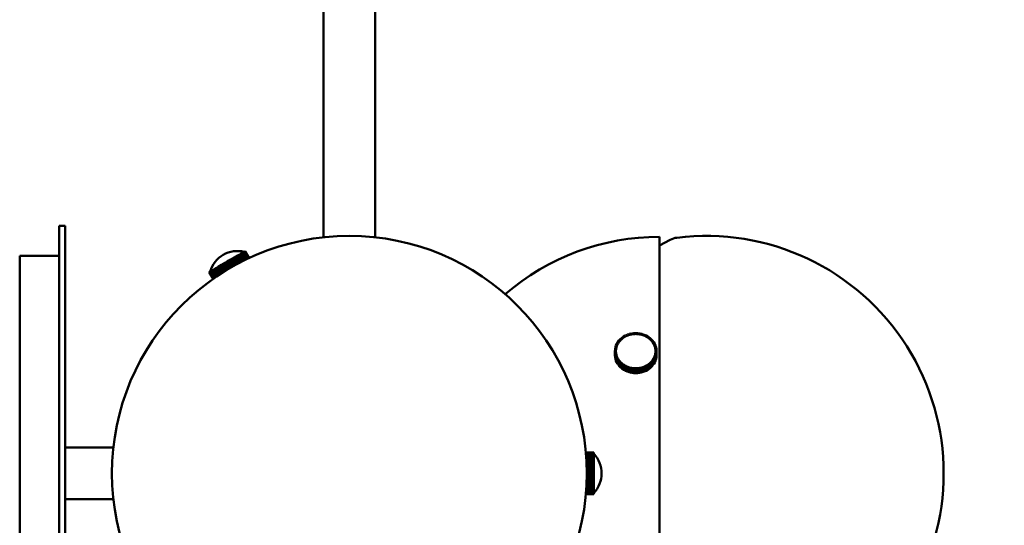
# Model space of a CAD drawing. Header units: millimetres. Extents: x 368 to 2623, y 481 to 1710.
# Tile 18 of 23: x 1418 to 1667, y 1327 to 1454. Entities that reach past the tile are written whole.
import ezdxf

# ---------------------------------------------------------------- set-up
doc = ezdxf.new("R2010")
doc.units = ezdxf.units.MM
doc.header["$LTSCALE"] = 11
doc.layers.add('Widoczne (ISO)', color=7, linetype='Continuous', lineweight=50)
doc.layers.add('Wymiar (ISO)', color=7, linetype='Continuous', lineweight=18)
doc.styles.add('Tekst notatki (ISO)', font='tahoma.ttf')
doc.dimstyles.new('Domyślne (ISO)', dxfattribs={"dimscale": 11, "dimtxt": 3, "dimasz": 3, "dimexe": 3.175, "dimexo": 0, "dimgap": 0.762, "dimtad": 1, "dimdec": 1, "dimlfac": 0.03937, "dimrnd": 1e-08, "dimzin": 0, "dimdsep": 46, "dimtxsty": 'Tekst notatki (ISO)', "dimblk": 'Filled-1', "dimcen": 0.09, "dimdle": 10, "dimse1": 1, "dimse2": 1, "dimclrd": 256, "dimclre": 256, "dimclrt": 256, "dimadec": 0, "dimazin": 0, "dimtfac": 0.666667, "dimtmove": 0, "dimatfit": 3, "dimfxl": 1, "dimtolj": 1, "dimlwd": 15, "dimlwe": 15, "dimarcsym": 0})

# ---------------------------------------------------------------- blocks, each defined once
blk = doc.blocks.new('Filled-1')
at = {"color": 0}
for p, q in [((0, 0), (-1, 0.25)), ((-1, 0.25), (-1, -0.25)), ((-1, 0), (0, 0)), ((-1, -0.25), (0, 0))]:
    blk.add_line(p, q, dxfattribs=at)
at = {"color": 0, "flags": 128}
blk.add_lwpolyline([(-1, -0.25), (0, 0), (-1, 0.25), (-1, -0.25)], dxfattribs=at)
at = {"color": 0}
blk.add_solid([(-1, -0.25), (0, 0), (-1, 0.25), (-1, -0.25)], dxfattribs=at)
blk = doc.blocks.new('*D5')
at = {"layer": 'Defpoints', "color": 0, "transparency": 16777216}
for p in [(1501.02, 1709.96), (1860.29, 1709.96), (1501.02, 754.11)]:
    blk.add_point(p, dxfattribs=at)
at = {"layer": 'Wymiar (ISO)', "lineweight": 15, "transparency": 16777216}
blk.add_line((1860.29, 787.11), (1860.29, 1676.96), dxfattribs=at)
at = {"layer": 'Wymiar (ISO)', "lineweight": 15, "transparency": 16777216, "xscale": 33, "yscale": 33, "zscale": 33}
for p, rotation in [((1860.29, 1709.96), 90), ((1860.29, 754.11), 270)]:
    blk.add_blockref('Filled-1', p, dxfattribs=dict(at, rotation=rotation))
at = {"layer": 'Wymiar (ISO)', "lineweight": 18, "transparency": 16777216, "insert": (1761.87, 1151.82), "char_height": 33, "attachment_point": 1, "rotation": 90, "style": 'Tekst notatki (ISO)'}
blk.add_mtext('\\A1;37.6\\P956 mm', dxfattribs=at)

msp = doc.modelspace()

# ---------------------------------------------------------------- linework, layer by layer
at = {"layer": 'Widoczne (ISO)'}
for p, q in [((1494.52, 1578.59), (1494.52, 1399.51)), ((1507.52, 1578.59), (1507.52, 1399.51)), ((1427.69, 1402.36), (1427.69, 1277.36)), ((1429.19, 1402.36), (1427.69, 1402.36)), ((1429.19, 1402.36), (1429.19, 1277.36)), ((1579.39, 1280.11), (1579.39, 1399.61)), ((1579.39, 1397.47), (1582.09, 1398.87)), ((1417.69, 1284.86), (1417.69, 1394.86)), ((1417.69, 1394.86), (1420.69, 1394.86)), ((1427.69, 1394.86), (1420.69, 1394.86)), ((1470.59, 1393.6), (1470.16, 1393.35)), ((1471.47, 1392.08), (1470.59, 1393.6)), ((1470.59, 1393.6), (1470.6, 1393.6)), ((1470.6, 1393.6), (1470.64, 1393.62)), ((1470.6, 1393.6), (1471.48, 1392.09)), ((1471.06, 1393.87), (1470.64, 1393.62)), ((1470.64, 1393.62), (1471.51, 1392.11)), ((1471.06, 1393.87), (1471.11, 1393.9)), ((1471.94, 1392.35), (1471.06, 1393.87)), ((1471.53, 1394.14), (1471.11, 1393.9)), ((1471.11, 1393.9), (1471.99, 1392.37)), ((1471.53, 1394.14), (1471.57, 1394.16)), ((1472.41, 1392.6), (1471.53, 1394.14)), ((1471.97, 1394.39), (1471.57, 1394.16)), ((1471.57, 1394.16), (1472.45, 1392.63)), ((1471.97, 1394.39), (1472.01, 1394.42)), ((1472.86, 1392.85), (1471.97, 1394.39)), ((1472.4, 1394.64), (1472.01, 1394.42)), ((1472.01, 1394.42), (1472.91, 1392.87)), ((1472.4, 1394.64), (1472.43, 1394.66)), ((1473.3, 1393.08), (1472.4, 1394.64)), ((1472.8, 1394.87), (1472.43, 1394.66)), ((1472.43, 1394.66), (1473.34, 1393.1)), ((1472.8, 1394.87), (1472.83, 1394.89)), ((1473.71, 1393.29), (1472.8, 1394.87)), ((1473.17, 1395.09), (1472.83, 1394.89)), ((1472.83, 1394.89), (1473.75, 1393.31)), ((1473.17, 1395.09), (1473.2, 1395.11)), ((1474.1, 1393.48), (1473.17, 1395.09)), ((1473.51, 1395.28), (1473.2, 1395.11)), ((1473.2, 1395.11), (1474.13, 1393.5)), ((1473.51, 1395.28), (1473.54, 1395.3)), ((1474.45, 1393.66), (1473.51, 1395.28)), ((1473.81, 1395.46), (1473.54, 1395.3)), ((1473.54, 1395.3), (1474.48, 1393.67)), ((1473.81, 1395.46), (1473.84, 1395.47)), ((1474.76, 1393.81), (1473.81, 1395.46)), ((1474.07, 1395.61), (1473.84, 1395.47)), ((1473.84, 1395.47), (1474.79, 1393.82)), ((1474.07, 1395.61), (1474.09, 1395.62)), ((1475.03, 1393.94), (1474.07, 1395.61)), ((1474.29, 1395.73), (1474.09, 1395.62)), ((1474.09, 1395.62), (1475.06, 1393.95)), ((1474.29, 1395.73), (1474.31, 1395.74)), ((1475.26, 1394.05), (1474.29, 1395.73)), ((1474.47, 1395.83), (1474.31, 1395.74)), ((1474.31, 1395.74), (1475.28, 1394.06)), ((1474.47, 1395.83), (1474.48, 1395.84)), ((1475.44, 1394.14), (1474.47, 1395.83)), ((1474.59, 1395.91), (1474.48, 1395.84)), ((1474.48, 1395.84), (1475.46, 1394.15)), ((1475.58, 1394.2), (1474.59, 1395.91)), ((1474.59, 1395.91), (1474.6, 1395.91)), ((1474.67, 1395.95), (1474.6, 1395.91)), ((1474.6, 1395.91), (1475.59, 1394.21)), ((1474.7, 1395.97), (1474.67, 1395.95)), ((1475.66, 1394.24), (1474.67, 1395.95)), ((1474.67, 1395.95), (1475.66, 1394.24)), ((1474.67, 1395.95), (1474.67, 1395.95)), ((1475.69, 1394.25), (1474.7, 1395.97)), ((1474.7, 1395.97), (1475.69, 1394.25)), ((1474.7, 1395.97), (1474.7, 1395.97)), ((1466.45, 1391.2), (1466.21, 1391.07)), ((1466.47, 1391.22), (1466.45, 1391.2)), ((1467.4, 1389.56), (1466.45, 1391.2)), ((1466.74, 1391.38), (1466.47, 1391.22)), ((1466.47, 1391.22), (1467.42, 1389.57)), ((1466.77, 1391.39), (1466.74, 1391.38)), ((1467.68, 1389.75), (1466.74, 1391.38)), ((1467.08, 1391.57), (1466.77, 1391.39)), ((1466.77, 1391.39), (1467.71, 1389.77)), ((1467.11, 1391.59), (1467.08, 1391.57)), ((1468.01, 1389.96), (1467.08, 1391.57)), ((1467.45, 1391.78), (1467.11, 1391.59)), ((1467.11, 1391.59), (1468.04, 1389.98)), ((1467.48, 1391.8), (1467.45, 1391.78)), ((1468.36, 1390.2), (1467.45, 1391.78)), ((1467.85, 1392.01), (1467.48, 1391.8)), ((1467.48, 1391.8), (1468.4, 1390.22)), ((1467.88, 1392.03), (1467.85, 1392.01)), ((1468.75, 1390.45), (1467.85, 1392.01)), ((1468.27, 1392.26), (1467.88, 1392.03)), ((1467.88, 1392.03), (1468.79, 1390.47)), ((1468.31, 1392.28), (1468.27, 1392.26)), ((1469.16, 1390.71), (1468.27, 1392.26)), ((1468.71, 1392.51), (1468.31, 1392.28)), ((1468.31, 1392.28), (1469.2, 1390.73)), ((1468.75, 1392.54), (1468.71, 1392.51)), ((1469.6, 1390.98), (1468.71, 1392.51)), ((1469.17, 1392.78), (1468.75, 1392.54)), ((1468.75, 1392.54), (1469.64, 1391)), ((1469.21, 1392.8), (1469.17, 1392.78)), ((1470.05, 1391.25), (1469.17, 1392.78)), ((1469.64, 1393.05), (1469.21, 1392.8)), ((1469.21, 1392.8), (1470.09, 1391.28)), ((1469.68, 1393.07), (1469.64, 1393.05)), ((1470.52, 1391.53), (1469.64, 1393.05)), ((1470.55, 1391.55), (1469.68, 1393.07)), ((1469.68, 1393.07), (1469.69, 1393.07)), ((1470.12, 1393.32), (1469.69, 1393.07)), ((1469.69, 1393.07), (1470.56, 1391.56)), ((1470.13, 1393.33), (1470.12, 1393.32)), ((1470.99, 1391.81), (1470.12, 1393.32)), ((1470.13, 1393.33), (1470.15, 1393.34)), ((1471, 1391.82), (1470.13, 1393.33)), ((1470.15, 1393.34), (1470.16, 1393.35)), ((1470.15, 1393.34), (1471.02, 1391.83)), ((1470.16, 1393.35), (1471.04, 1391.83)), ((1465.62, 1390.72), (1465.59, 1390.71)), ((1465.59, 1390.71), (1466.58, 1389)), ((1465.69, 1390.77), (1465.62, 1390.73)), ((1465.62, 1390.73), (1465.62, 1390.72)), ((1465.62, 1390.73), (1466.61, 1389.01)), ((1466.6, 1389.01), (1465.62, 1390.72)), ((1465.7, 1390.77), (1465.69, 1390.77)), ((1466.67, 1389.06), (1465.69, 1390.77)), ((1465.81, 1390.84), (1465.7, 1390.77)), ((1465.7, 1390.77), (1466.68, 1389.06)), ((1465.82, 1390.84), (1465.81, 1390.84)), ((1466.79, 1389.14), (1465.81, 1390.84)), ((1465.98, 1390.93), (1465.82, 1390.84)), ((1465.82, 1390.84), (1466.8, 1389.15)), ((1465.99, 1390.94), (1465.98, 1390.93)), ((1466.95, 1389.25), (1465.98, 1390.93)), ((1466.19, 1391.06), (1465.99, 1390.94)), ((1465.99, 1390.94), (1466.96, 1389.26)), ((1466.21, 1391.07), (1466.19, 1391.06)), ((1467.15, 1389.39), (1466.19, 1391.06)), ((1466.21, 1391.07), (1467.17, 1389.4)), ((1569.15, 1373.44), (1569.47, 1373.77)), ((1569.66, 1373.63), (1569.47, 1373.77)), ((1569.5, 1373.8), (1569.86, 1374.11)), ((1569.68, 1373.65), (1569.5, 1373.8)), ((1569.5, 1373.75), (1569.5, 1373.8)), ((1569.68, 1373.65), (1569.86, 1373.8)), ((1570.03, 1373.96), (1569.86, 1374.11)), ((1569.86, 1373.8), (1570.03, 1373.96)), ((1569.89, 1374.14), (1570.28, 1374.41)), ((1570.05, 1373.97), (1569.89, 1374.14)), ((1569.89, 1374.08), (1569.89, 1374.14)), ((1570.03, 1373.96), (1570.03, 1373.95)), ((1570.05, 1373.97), (1570.24, 1374.11)), ((1570.05, 1373.96), (1570.05, 1373.97)), ((1570.24, 1374.11), (1570.44, 1374.24)), ((1570.44, 1374.24), (1570.28, 1374.41)), ((1570.32, 1374.44), (1570.74, 1374.67)), ((1570.46, 1374.25), (1570.32, 1374.44)), ((1570.32, 1374.37), (1570.32, 1374.44)), ((1570.44, 1374.24), (1570.44, 1374.24)), ((1570.46, 1374.25), (1570.67, 1374.37)), ((1570.46, 1374.25), (1570.46, 1374.25)), ((1570.67, 1374.37), (1570.88, 1374.49)), ((1570.88, 1374.49), (1570.74, 1374.67)), ((1570.79, 1374.69), (1571.23, 1374.89)), ((1570.9, 1374.5), (1570.79, 1374.69)), ((1570.79, 1374.61), (1570.79, 1374.69)), ((1570.88, 1374.49), (1570.88, 1374.48)), ((1570.9, 1374.5), (1571.12, 1374.6)), ((1570.9, 1374.49), (1570.9, 1374.5)), ((1571.12, 1374.6), (1571.34, 1374.7)), ((1571.34, 1374.7), (1571.23, 1374.89)), ((1571.28, 1374.91), (1571.74, 1375.06)), ((1571.37, 1374.7), (1571.28, 1374.91)), ((1571.28, 1374.81), (1571.28, 1374.91)), ((1571.34, 1374.7), (1571.34, 1374.69)), ((1571.37, 1374.7), (1571.6, 1374.78)), ((1571.37, 1374.7), (1571.37, 1374.7)), ((1571.6, 1374.78), (1571.83, 1374.86)), ((1571.83, 1374.86), (1571.74, 1375.06)), ((1571.79, 1375.07), (1572.28, 1375.19)), ((1571.86, 1374.87), (1571.79, 1375.07)), ((1571.79, 1374.95), (1571.79, 1375.07)), ((1571.83, 1374.86), (1571.83, 1374.85)), ((1571.86, 1374.87), (1572.1, 1374.92)), ((1571.86, 1374.86), (1571.86, 1374.87)), ((1572.1, 1374.92), (1572.34, 1374.98)), ((1572.34, 1374.98), (1572.28, 1375.19)), ((1572.32, 1375.2), (1572.82, 1375.26)), ((1572.36, 1374.98), (1572.32, 1375.2)), ((1572.32, 1375.03), (1572.32, 1375.2)), ((1572.34, 1374.98), (1572.34, 1374.97)), ((1572.36, 1374.98), (1572.61, 1375.02)), ((1572.36, 1374.98), (1572.36, 1374.98)), ((1572.61, 1375.02), (1572.86, 1375.05)), ((1572.86, 1375.05), (1572.82, 1375.26)), ((1572.86, 1375.05), (1572.86, 1375.04)), ((1572.87, 1375.27), (1573.37, 1375.29)), ((1572.88, 1375.05), (1572.87, 1375.27)), ((1572.87, 1375.04), (1572.87, 1375.27)), ((1572.88, 1375.05), (1573.13, 1375.06)), ((1572.88, 1375.05), (1572.88, 1375.05)), ((1573.13, 1375.06), (1573.38, 1375.07)), ((1573.38, 1375.07), (1573.37, 1375.29)), ((1573.38, 1375.07), (1573.38, 1375.07)), ((1573.4, 1375.07), (1573.42, 1375.29)), ((1573.4, 1375.07), (1573.65, 1375.06)), ((1573.4, 1375.07), (1573.4, 1375.07)), ((1573.42, 1375.29), (1573.92, 1375.27)), ((1573.65, 1375.06), (1573.9, 1375.05)), ((1573.9, 1375.05), (1573.92, 1375.27)), ((1573.9, 1375.05), (1573.9, 1375.04)), ((1573.92, 1375.27), (1573.92, 1375.04)), ((1573.93, 1375.05), (1573.97, 1375.26)), ((1573.93, 1375.05), (1574.17, 1375.01)), ((1573.93, 1375.04), (1573.93, 1375.05)), ((1573.97, 1375.26), (1574.46, 1375.19)), ((1574.17, 1375.01), (1574.42, 1374.98)), ((1574.42, 1374.98), (1574.46, 1375.19)), ((1574.42, 1374.98), (1574.42, 1374.97)), ((1574.45, 1374.98), (1574.51, 1375.18)), ((1574.45, 1374.98), (1574.69, 1374.92)), ((1574.45, 1374.97), (1574.45, 1374.98)), ((1574.46, 1375.19), (1574.46, 1375.03)), ((1574.51, 1375.18), (1574.99, 1375.07)), ((1574.69, 1374.92), (1574.93, 1374.86)), ((1574.93, 1374.86), (1574.99, 1375.07)), ((1574.93, 1374.86), (1574.93, 1374.86)), ((1574.95, 1374.86), (1575.04, 1375.06)), ((1574.95, 1374.86), (1575.18, 1374.78)), ((1574.95, 1374.85), (1574.95, 1374.86)), ((1574.99, 1375.07), (1574.99, 1374.95)), ((1575.04, 1375.06), (1575.51, 1374.9)), ((1575.18, 1374.78), (1575.42, 1374.7)), ((1575.42, 1374.7), (1575.51, 1374.9)), ((1575.42, 1374.7), (1575.42, 1374.69)), ((1575.44, 1374.69), (1575.55, 1374.88)), ((1575.44, 1374.69), (1575.66, 1374.59)), ((1575.44, 1374.69), (1575.44, 1374.69)), ((1575.51, 1374.9), (1575.51, 1374.81)), ((1575.55, 1374.88), (1576, 1374.69)), ((1575.66, 1374.59), (1575.88, 1374.49)), ((1575.88, 1374.49), (1576, 1374.69)), ((1575.88, 1374.49), (1575.88, 1374.49)), ((1575.91, 1374.48), (1576.04, 1374.67)), ((1575.91, 1374.48), (1576.11, 1374.37)), ((1575.91, 1374.48), (1575.91, 1374.48)), ((1576, 1374.69), (1576, 1374.61)), ((1576.04, 1374.67), (1576.46, 1374.43)), ((1576.11, 1374.37), (1576.32, 1374.25)), ((1576.32, 1374.25), (1576.46, 1374.43)), ((1576.32, 1374.25), (1576.32, 1374.24)), ((1576.34, 1374.24), (1576.5, 1374.4)), ((1576.34, 1374.24), (1576.54, 1374.1)), ((1576.34, 1374.23), (1576.34, 1374.24)), ((1576.46, 1374.43), (1576.46, 1374.36)), ((1576.5, 1374.4), (1576.89, 1374.13)), ((1576.54, 1374.1), (1576.73, 1373.96)), ((1576.73, 1373.96), (1576.89, 1374.13)), ((1576.73, 1373.96), (1576.73, 1373.96)), ((1576.75, 1373.95), (1576.93, 1374.1)), ((1576.75, 1373.95), (1576.93, 1373.8)), ((1576.75, 1373.94), (1576.75, 1373.95)), ((1576.89, 1374.13), (1576.89, 1374.07)), ((1576.93, 1374.1), (1577.28, 1373.8)), ((1576.93, 1373.8), (1577.1, 1373.64)), ((1577.1, 1373.64), (1577.28, 1373.8)), ((1577.12, 1373.63), (1577.31, 1373.76)), ((1577.28, 1373.8), (1577.28, 1373.74)), ((1577.31, 1373.76), (1577.63, 1373.43)), ((1568.13, 1370.76), (1568.16, 1371.2)), ((1568.16, 1371.24), (1568.24, 1371.67)), ((1568.41, 1371.21), (1568.16, 1371.24)), ((1568.16, 1371.2), (1568.16, 1371.24)), ((1568.41, 1371.19), (1568.16, 1371.2)), ((1568.49, 1371.63), (1568.24, 1371.67)), ((1568.25, 1371.71), (1568.38, 1372.13)), ((1568.49, 1371.65), (1568.25, 1371.71)), ((1568.25, 1371.67), (1568.25, 1371.71)), ((1568.62, 1372.07), (1568.38, 1372.13)), ((1568.4, 1372.17), (1568.58, 1372.57)), ((1568.63, 1372.09), (1568.4, 1372.17)), ((1568.4, 1372.13), (1568.4, 1372.17)), ((1568.41, 1371.21), (1568.45, 1371.42)), ((1568.41, 1371.15), (1568.41, 1371.21)), ((1568.45, 1371.42), (1568.49, 1371.63)), ((1568.49, 1371.65), (1568.56, 1371.86)), ((1568.49, 1371.63), (1568.49, 1371.65)), ((1568.49, 1371.63), (1568.49, 1371.61)), ((1568.56, 1371.86), (1568.62, 1372.07)), ((1568.81, 1372.5), (1568.58, 1372.57)), ((1568.6, 1372.61), (1568.83, 1373)), ((1568.82, 1372.52), (1568.6, 1372.61)), ((1568.6, 1372.57), (1568.6, 1372.61)), ((1568.62, 1372.07), (1568.62, 1372.05)), ((1568.63, 1372.09), (1568.72, 1372.29)), ((1568.63, 1372.07), (1568.63, 1372.09)), ((1568.72, 1372.29), (1568.81, 1372.5)), ((1568.81, 1372.5), (1568.81, 1372.48)), ((1568.82, 1372.52), (1568.93, 1372.71)), ((1568.82, 1372.5), (1568.82, 1372.52)), ((1569.05, 1372.9), (1568.83, 1373)), ((1568.85, 1373.04), (1569.12, 1373.4)), ((1569.06, 1372.92), (1568.85, 1373.04)), ((1568.85, 1372.99), (1568.85, 1373.04)), ((1568.93, 1372.71), (1569.05, 1372.9)), ((1569.05, 1372.9), (1569.05, 1372.89)), ((1569.06, 1372.92), (1569.2, 1373.1)), ((1569.06, 1372.91), (1569.06, 1372.92)), ((1569.33, 1373.28), (1569.12, 1373.4)), ((1569.35, 1373.3), (1569.15, 1373.44)), ((1569.15, 1373.38), (1569.15, 1373.44)), ((1569.2, 1373.1), (1569.33, 1373.28)), ((1569.33, 1373.28), (1569.33, 1373.27)), ((1569.35, 1373.3), (1569.5, 1373.47)), ((1569.35, 1373.29), (1569.35, 1373.3)), ((1569.5, 1373.47), (1569.66, 1373.63)), ((1569.66, 1373.63), (1569.66, 1373.63)), ((1569.68, 1373.64), (1569.68, 1373.65)), ((1577.1, 1373.64), (1577.1, 1373.63)), ((1577.12, 1373.63), (1577.28, 1373.46)), ((1577.12, 1373.62), (1577.12, 1373.63)), ((1577.28, 1373.46), (1577.43, 1373.29)), ((1577.43, 1373.29), (1577.63, 1373.43)), ((1577.43, 1373.29), (1577.43, 1373.28)), ((1577.45, 1373.27), (1577.66, 1373.39)), ((1577.45, 1373.27), (1577.58, 1373.09)), ((1577.45, 1373.26), (1577.45, 1373.27)), ((1577.58, 1373.09), (1577.72, 1372.91)), ((1577.63, 1373.43), (1577.63, 1373.37)), ((1577.66, 1373.39), (1577.93, 1373.03)), ((1577.72, 1372.91), (1577.93, 1373.03)), ((1577.72, 1372.91), (1577.72, 1372.9)), ((1577.73, 1372.89), (1577.95, 1372.99)), ((1577.73, 1372.89), (1577.84, 1372.7)), ((1577.73, 1372.88), (1577.73, 1372.89)), ((1577.84, 1372.7), (1577.96, 1372.51)), ((1577.93, 1373.03), (1577.93, 1372.98)), ((1577.95, 1372.99), (1578.18, 1372.6)), ((1577.96, 1372.51), (1578.18, 1372.6)), ((1577.96, 1372.51), (1577.96, 1372.49)), ((1577.97, 1372.49), (1578.2, 1372.56)), ((1577.97, 1372.49), (1578.06, 1372.28)), ((1577.97, 1372.47), (1577.97, 1372.49)), ((1578.06, 1372.28), (1578.15, 1372.08)), ((1578.15, 1372.08), (1578.38, 1372.16)), ((1578.15, 1372.06), (1578.39, 1372.12)), ((1578.15, 1372.08), (1578.15, 1372.06)), ((1578.15, 1372.06), (1578.22, 1371.85)), ((1578.15, 1372.04), (1578.15, 1372.06)), ((1578.18, 1372.6), (1578.18, 1372.56)), ((1578.2, 1372.56), (1578.38, 1372.16)), ((1578.22, 1371.85), (1578.28, 1371.64)), ((1578.28, 1371.64), (1578.52, 1371.7)), ((1578.28, 1371.64), (1578.28, 1371.62)), ((1578.29, 1371.62), (1578.53, 1371.66)), ((1578.29, 1371.62), (1578.33, 1371.41)), ((1578.29, 1371.6), (1578.29, 1371.62)), ((1578.33, 1371.41), (1578.36, 1371.2)), ((1578.36, 1371.2), (1578.61, 1371.23)), ((1578.36, 1371.2), (1578.36, 1371.14)), ((1578.38, 1372.16), (1578.38, 1372.11)), ((1578.39, 1372.12), (1578.52, 1371.7)), ((1578.52, 1371.7), (1578.52, 1371.66)), ((1578.53, 1371.66), (1578.61, 1371.23)), ((1578.61, 1371.23), (1578.61, 1371.19)), ((1568.38, 1370.75), (1568.13, 1370.76)), ((1568.13, 1370.72), (1568.13, 1370.76)), ((1568.38, 1370.73), (1568.13, 1370.72)), ((1568.13, 1370.72), (1568.13, 1369.72)), ((1568.16, 1370.29), (1568.13, 1370.72)), ((1568.13, 1369.72), (1568.16, 1369.29)), ((1568.41, 1370.3), (1568.16, 1370.29)), ((1568.16, 1369.29), (1568.16, 1370.29)), ((1568.41, 1370.28), (1568.16, 1370.25)), ((1568.16, 1370.25), (1568.16, 1369.25)), ((1568.24, 1369.82), (1568.16, 1370.25)), ((1568.16, 1369.29), (1568.16, 1369.29)), ((1568.16, 1369.25), (1568.24, 1368.82)), ((1568.49, 1369.85), (1568.24, 1369.82)), ((1568.24, 1368.82), (1568.24, 1369.82)), ((1568.25, 1368.82), (1568.24, 1368.82)), ((1568.49, 1369.83), (1568.25, 1369.78)), ((1568.25, 1369.78), (1568.25, 1368.78)), ((1568.38, 1369.36), (1568.25, 1369.78)), ((1568.25, 1368.78), (1568.38, 1368.36)), ((1568.38, 1370.75), (1568.39, 1370.97)), ((1568.38, 1370.73), (1568.38, 1370.75)), ((1568.39, 1370.52), (1568.38, 1370.73)), ((1568.62, 1369.41), (1568.38, 1369.36)), ((1568.38, 1368.36), (1568.38, 1369.36)), ((1568.39, 1370.97), (1568.41, 1371.19)), ((1568.39, 1370.74), (1568.39, 1370.63)), ((1568.41, 1370.3), (1568.39, 1370.52)), ((1568.63, 1369.39), (1568.39, 1369.32)), ((1568.39, 1369.32), (1568.39, 1368.32)), ((1568.57, 1368.91), (1568.39, 1369.32)), ((1568.41, 1371.19), (1568.41, 1371.13)), ((1568.41, 1370.28), (1568.41, 1370.3)), ((1568.45, 1370.07), (1568.41, 1370.28)), ((1568.49, 1369.85), (1568.45, 1370.07)), ((1568.49, 1369.83), (1568.49, 1369.85)), ((1568.56, 1369.62), (1568.49, 1369.83)), ((1568.62, 1369.41), (1568.56, 1369.62)), ((1568.81, 1368.99), (1568.57, 1368.91)), ((1568.57, 1367.91), (1568.57, 1368.91)), ((1568.82, 1368.97), (1568.59, 1368.87)), ((1568.59, 1368.87), (1568.59, 1367.87)), ((1568.82, 1368.49), (1568.59, 1368.87)), ((1568.62, 1369.39), (1568.62, 1369.41)), ((1568.72, 1369.19), (1568.63, 1369.39)), ((1568.81, 1368.99), (1568.72, 1369.19)), ((1568.81, 1368.97), (1568.81, 1368.99)), ((1568.93, 1368.78), (1568.82, 1368.97)), ((1569.04, 1368.58), (1568.93, 1368.78)), ((1577.84, 1368.77), (1577.73, 1368.57)), ((1577.95, 1368.96), (1577.84, 1368.77)), ((1577.95, 1368.96), (1578.18, 1368.86)), ((1578.18, 1368.86), (1577.95, 1368.48)), ((1578.05, 1369.18), (1577.96, 1368.98)), ((1577.96, 1368.98), (1577.96, 1368.96)), ((1577.96, 1368.98), (1578.2, 1368.9)), ((1578.14, 1369.38), (1578.05, 1369.18)), ((1578.14, 1369.38), (1578.38, 1369.31)), ((1578.21, 1369.61), (1578.15, 1369.4)), ((1578.15, 1369.4), (1578.15, 1369.38)), ((1578.15, 1369.4), (1578.39, 1369.35)), ((1578.18, 1367.86), (1578.18, 1368.86)), ((1578.38, 1369.31), (1578.2, 1368.9)), ((1578.2, 1368.9), (1578.2, 1367.9)), ((1578.28, 1369.82), (1578.21, 1369.61)), ((1578.32, 1370.06), (1578.28, 1369.84)), ((1578.28, 1369.84), (1578.28, 1369.82)), ((1578.28, 1369.84), (1578.53, 1369.81)), ((1578.28, 1369.82), (1578.52, 1369.76)), ((1578.36, 1370.27), (1578.32, 1370.06)), ((1578.36, 1370.27), (1578.61, 1370.23)), ((1578.37, 1371.18), (1578.62, 1371.19)), ((1578.37, 1371.18), (1578.38, 1370.96)), ((1578.37, 1371.12), (1578.37, 1371.18)), ((1578.38, 1370.51), (1578.37, 1370.29)), ((1578.37, 1370.29), (1578.37, 1370.27)), ((1578.37, 1370.29), (1578.62, 1370.28)), ((1578.38, 1370.96), (1578.39, 1370.74)), ((1578.39, 1370.72), (1578.38, 1370.51)), ((1578.38, 1368.31), (1578.38, 1369.31)), ((1578.39, 1370.74), (1578.64, 1370.75)), ((1578.39, 1370.74), (1578.39, 1370.72)), ((1578.39, 1370.74), (1578.39, 1370.62)), ((1578.39, 1370.72), (1578.64, 1370.71)), ((1578.52, 1369.76), (1578.39, 1369.35)), ((1578.39, 1369.35), (1578.39, 1368.35)), ((1578.39, 1368.35), (1578.52, 1368.76)), ((1578.52, 1368.76), (1578.52, 1369.76)), ((1578.52, 1368.81), (1578.53, 1368.81)), ((1578.61, 1370.23), (1578.53, 1369.81)), ((1578.53, 1369.81), (1578.53, 1368.81)), ((1578.53, 1368.81), (1578.61, 1369.23)), ((1578.61, 1369.23), (1578.61, 1370.23)), ((1578.61, 1369.28), (1578.62, 1369.28)), ((1578.62, 1371.19), (1578.64, 1370.75)), ((1578.64, 1370.71), (1578.62, 1370.28)), ((1578.62, 1370.28), (1578.62, 1369.28)), ((1578.62, 1369.28), (1578.64, 1369.71)), ((1578.64, 1370.75), (1578.64, 1369.75)), ((1578.64, 1369.71), (1578.64, 1370.71)), ((1578.64, 1369.75), (1578.64, 1369.75)), ((1568.39, 1368.36), (1568.38, 1368.36)), ((1568.39, 1368.32), (1568.57, 1367.91)), ((1568.59, 1367.92), (1568.57, 1367.91)), ((1568.59, 1367.87), (1568.82, 1367.49)), ((1569.04, 1368.58), (1568.82, 1368.49)), ((1568.82, 1367.49), (1568.82, 1368.49)), ((1568.84, 1367.5), (1568.82, 1367.49)), ((1569.05, 1368.57), (1568.84, 1368.45)), ((1568.84, 1368.45), (1568.84, 1367.45)), ((1569.12, 1368.08), (1568.84, 1368.45)), ((1568.84, 1367.45), (1569.12, 1367.08)), ((1569.04, 1368.56), (1569.04, 1368.58)), ((1569.19, 1368.38), (1569.05, 1368.57)), ((1569.33, 1368.2), (1569.12, 1368.08)), ((1569.12, 1367.08), (1569.12, 1368.08)), ((1569.15, 1367.1), (1569.12, 1367.08)), ((1569.34, 1368.19), (1569.15, 1368.05)), ((1569.15, 1368.05), (1569.15, 1367.05)), ((1569.46, 1367.71), (1569.15, 1368.05)), ((1569.15, 1367.05), (1569.46, 1366.71)), ((1569.33, 1368.2), (1569.19, 1368.38)), ((1569.33, 1368.18), (1569.33, 1368.2)), ((1569.5, 1368.02), (1569.34, 1368.19)), ((1569.65, 1367.85), (1569.46, 1367.71)), ((1569.46, 1366.71), (1569.46, 1367.71)), ((1569.49, 1366.74), (1569.46, 1366.71)), ((1569.67, 1367.83), (1569.49, 1367.68)), ((1569.49, 1367.68), (1569.49, 1366.68)), ((1569.85, 1367.37), (1569.49, 1367.68)), ((1569.49, 1366.68), (1569.85, 1366.37)), ((1569.65, 1367.85), (1569.5, 1368.02)), ((1569.65, 1367.82), (1569.65, 1367.85)), ((1569.85, 1367.68), (1569.67, 1367.83)), ((1570.02, 1367.53), (1569.85, 1367.68)), ((1570.02, 1367.53), (1569.85, 1367.37)), ((1569.85, 1366.37), (1569.85, 1367.37)), ((1569.88, 1366.41), (1569.85, 1366.37)), ((1570.04, 1367.51), (1569.88, 1367.34)), ((1569.88, 1367.34), (1569.88, 1366.34)), ((1570.27, 1367.07), (1569.88, 1367.34)), ((1569.88, 1366.34), (1570.27, 1366.07)), ((1570.02, 1367.49), (1570.02, 1367.53)), ((1570.24, 1367.38), (1570.04, 1367.51)), ((1570.43, 1367.24), (1570.24, 1367.38)), ((1570.43, 1367.24), (1570.27, 1367.07)), ((1570.27, 1366.07), (1570.27, 1367.07)), ((1570.45, 1367.23), (1570.31, 1367.05)), ((1570.31, 1367.05), (1570.31, 1366.05)), ((1570.73, 1366.81), (1570.31, 1367.05)), ((1570.43, 1367.2), (1570.43, 1367.24)), ((1570.66, 1367.11), (1570.45, 1367.23)), ((1570.87, 1366.99), (1570.66, 1367.11)), ((1570.87, 1366.99), (1570.73, 1366.81)), ((1570.73, 1365.81), (1570.73, 1366.81)), ((1570.89, 1366.98), (1570.77, 1366.79)), ((1570.77, 1366.79), (1570.77, 1365.79)), ((1571.22, 1366.59), (1570.77, 1366.79)), ((1570.87, 1366.95), (1570.87, 1366.99)), ((1571.11, 1366.88), (1570.89, 1366.98)), ((1571.33, 1366.78), (1571.11, 1366.88)), ((1571.33, 1366.78), (1571.22, 1366.59)), ((1571.22, 1365.59), (1571.22, 1366.59)), ((1571.36, 1366.77), (1571.27, 1366.57)), ((1571.27, 1366.57), (1571.27, 1365.57)), ((1571.73, 1366.42), (1571.27, 1366.57)), ((1571.33, 1366.73), (1571.33, 1366.78)), ((1571.59, 1366.7), (1571.36, 1366.77)), ((1571.82, 1366.62), (1571.59, 1366.7)), ((1571.82, 1366.62), (1571.73, 1366.42)), ((1571.73, 1365.42), (1571.73, 1366.42)), ((1571.85, 1366.61), (1571.78, 1366.4)), ((1571.78, 1366.4), (1571.78, 1365.4)), ((1572.26, 1366.29), (1571.78, 1366.4)), ((1571.82, 1366.54), (1571.82, 1366.62)), ((1572.09, 1366.56), (1571.85, 1366.61)), ((1572.33, 1366.5), (1572.09, 1366.56)), ((1572.33, 1366.5), (1572.26, 1366.29)), ((1572.26, 1365.29), (1572.26, 1366.29)), ((1572.35, 1366.5), (1572.31, 1366.28)), ((1572.31, 1366.28), (1572.31, 1365.28)), ((1572.81, 1366.21), (1572.31, 1366.28)), ((1572.33, 1366.37), (1572.33, 1366.5)), ((1572.6, 1366.46), (1572.35, 1366.5)), ((1572.85, 1366.43), (1572.6, 1366.46)), ((1572.85, 1366.43), (1572.81, 1366.21)), ((1572.81, 1365.21), (1572.81, 1366.21)), ((1572.85, 1365.43), (1572.85, 1366.43)), ((1572.87, 1366.43), (1572.86, 1366.21)), ((1573.12, 1366.41), (1572.87, 1366.43)), ((1573.37, 1366.4), (1573.12, 1366.41)), ((1573.37, 1366.4), (1573.36, 1366.19)), ((1573.37, 1365.4), (1573.37, 1366.4)), ((1573.64, 1366.41), (1573.39, 1366.4)), ((1573.39, 1366.4), (1573.39, 1365.4)), ((1573.39, 1366.4), (1573.41, 1366.19)), ((1573.89, 1366.42), (1573.64, 1366.41)), ((1573.89, 1366.42), (1573.9, 1366.21)), ((1574.16, 1366.46), (1573.92, 1366.43)), ((1573.92, 1366.43), (1573.92, 1365.43)), ((1573.92, 1366.43), (1573.95, 1366.21)), ((1574.45, 1366.28), (1573.95, 1366.21)), ((1574.41, 1366.49), (1574.16, 1366.46)), ((1574.41, 1366.49), (1574.45, 1366.28)), ((1574.67, 1366.55), (1574.43, 1366.5)), ((1574.43, 1366.5), (1574.43, 1366.36)), ((1574.43, 1366.5), (1574.5, 1366.29)), ((1574.45, 1365.28), (1574.45, 1366.28)), ((1574.98, 1366.4), (1574.5, 1366.29)), ((1574.5, 1366.29), (1574.5, 1365.29)), ((1574.92, 1366.61), (1574.67, 1366.55)), ((1574.92, 1366.61), (1574.98, 1366.4)), ((1575.17, 1366.69), (1574.94, 1366.62)), ((1574.94, 1366.62), (1574.94, 1366.54)), ((1574.94, 1366.62), (1575.03, 1366.41)), ((1574.98, 1365.4), (1574.98, 1366.4)), ((1575.5, 1366.57), (1575.03, 1366.41)), ((1575.03, 1366.41), (1575.03, 1365.41)), ((1575.41, 1366.77), (1575.17, 1366.69)), ((1575.41, 1366.77), (1575.5, 1366.57)), ((1575.65, 1366.88), (1575.43, 1366.78)), ((1575.43, 1366.78), (1575.43, 1366.72)), ((1575.43, 1366.78), (1575.54, 1366.59)), ((1575.5, 1365.57), (1575.5, 1366.57)), ((1575.99, 1366.78), (1575.54, 1366.59)), ((1575.54, 1366.59), (1575.54, 1365.59)), ((1575.87, 1366.98), (1575.65, 1366.88)), ((1575.87, 1366.98), (1575.99, 1366.78)), ((1576.1, 1367.1), (1575.89, 1366.99)), ((1575.89, 1366.99), (1575.89, 1366.94)), ((1575.89, 1366.99), (1576.03, 1366.8)), ((1575.99, 1365.78), (1575.99, 1366.78)), ((1576.45, 1367.04), (1576.03, 1366.8)), ((1576.03, 1366.8), (1576.03, 1365.8)), ((1576.31, 1367.22), (1576.1, 1367.1)), ((1576.31, 1367.22), (1576.45, 1367.04)), ((1576.53, 1367.37), (1576.33, 1367.23)), ((1576.33, 1367.23), (1576.33, 1367.19)), ((1576.33, 1367.23), (1576.49, 1367.06)), ((1576.45, 1366.04), (1576.45, 1367.04)), ((1576.88, 1367.34), (1576.49, 1367.06)), ((1576.49, 1367.06), (1576.49, 1366.06)), ((1576.49, 1366.06), (1576.88, 1366.34)), ((1576.72, 1367.51), (1576.53, 1367.37)), ((1576.72, 1367.51), (1576.88, 1367.34)), ((1576.92, 1367.67), (1576.74, 1367.52)), ((1576.74, 1367.52), (1576.74, 1367.49)), ((1576.74, 1367.52), (1576.92, 1367.37)), ((1576.88, 1366.34), (1576.88, 1367.34)), ((1576.88, 1366.4), (1576.92, 1366.37)), ((1577.09, 1367.82), (1576.92, 1367.67)), ((1577.27, 1367.67), (1576.92, 1367.37)), ((1576.92, 1367.37), (1576.92, 1366.37)), ((1576.92, 1366.37), (1577.27, 1366.67)), ((1577.09, 1367.82), (1577.27, 1367.67)), ((1577.27, 1368.01), (1577.11, 1367.84)), ((1577.11, 1367.84), (1577.11, 1367.81)), ((1577.11, 1367.84), (1577.31, 1367.7)), ((1577.43, 1368.18), (1577.27, 1368.01)), ((1577.27, 1366.67), (1577.27, 1367.67)), ((1577.27, 1366.73), (1577.31, 1366.7)), ((1577.62, 1368.04), (1577.31, 1367.7)), ((1577.31, 1367.7), (1577.31, 1366.7)), ((1577.31, 1366.7), (1577.62, 1367.04)), ((1577.43, 1368.18), (1577.62, 1368.04)), ((1577.58, 1368.37), (1577.44, 1368.19)), ((1577.44, 1368.19), (1577.44, 1368.17)), ((1577.44, 1368.19), (1577.65, 1368.08)), ((1577.71, 1368.56), (1577.58, 1368.37)), ((1577.62, 1367.04), (1577.62, 1368.04)), ((1577.62, 1367.09), (1577.65, 1367.08)), ((1577.92, 1368.44), (1577.65, 1368.08)), ((1577.65, 1368.08), (1577.65, 1367.08)), ((1577.65, 1367.08), (1577.92, 1367.44)), ((1577.71, 1368.56), (1577.92, 1368.44)), ((1577.73, 1368.57), (1577.73, 1368.55)), ((1577.73, 1368.57), (1577.95, 1368.48)), ((1577.92, 1367.44), (1577.92, 1368.44)), ((1577.92, 1367.49), (1577.95, 1367.48)), ((1577.95, 1368.48), (1577.95, 1367.48)), ((1577.95, 1367.48), (1578.18, 1367.86)), ((1578.18, 1367.91), (1578.2, 1367.9)), ((1578.2, 1367.9), (1578.38, 1368.31)), ((1578.38, 1368.35), (1578.39, 1368.35)), ((1570.31, 1366.11), (1570.27, 1366.07)), ((1570.31, 1366.05), (1570.73, 1365.81)), ((1570.77, 1365.87), (1570.73, 1365.81)), ((1570.77, 1365.79), (1571.22, 1365.59)), ((1571.27, 1365.67), (1571.22, 1365.59)), ((1571.27, 1365.57), (1571.73, 1365.42)), ((1571.78, 1365.52), (1571.73, 1365.42)), ((1571.78, 1365.4), (1572.26, 1365.29)), ((1572.31, 1365.45), (1572.26, 1365.29)), ((1572.31, 1365.28), (1572.81, 1365.21)), ((1572.85, 1365.43), (1572.81, 1365.21)), ((1572.86, 1366.21), (1572.86, 1365.21)), ((1573.36, 1366.19), (1572.86, 1366.21)), ((1572.86, 1365.21), (1573.36, 1365.19)), ((1573.36, 1365.19), (1573.36, 1366.19)), ((1573.37, 1365.4), (1573.36, 1365.19)), ((1573.39, 1365.4), (1573.41, 1365.19)), ((1573.9, 1366.21), (1573.41, 1366.19)), ((1573.41, 1366.19), (1573.41, 1365.19)), ((1573.41, 1365.19), (1573.9, 1365.21)), ((1573.9, 1365.21), (1573.9, 1366.21)), ((1573.92, 1365.43), (1573.95, 1365.21)), ((1573.95, 1366.21), (1573.95, 1365.21)), ((1573.95, 1365.21), (1574.45, 1365.28)), ((1574.45, 1365.45), (1574.5, 1365.29)), ((1574.5, 1365.29), (1574.98, 1365.4)), ((1574.98, 1365.52), (1575.03, 1365.41)), ((1575.03, 1365.41), (1575.5, 1365.57)), ((1575.5, 1365.66), (1575.54, 1365.59)), ((1575.54, 1365.59), (1575.99, 1365.78)), ((1575.99, 1365.86), (1576.03, 1365.8)), ((1576.03, 1365.8), (1576.45, 1366.04)), ((1576.45, 1366.11), (1576.49, 1366.06)), ((1429.19, 1346.36), (1441.37, 1346.36)), ((1562.77, 1345.12), (1560.79, 1345.12)), ((1560.79, 1345.1), (1562.77, 1345.1)), ((1562.77, 1345.1), (1560.79, 1345.1)), ((1560.8, 1345.03), (1562.77, 1345.03)), ((1562.77, 1345.02), (1560.8, 1345.02)), ((1560.81, 1344.9), (1562.77, 1344.9)), ((1562.77, 1344.89), (1560.81, 1344.89)), ((1560.82, 1344.72), (1562.77, 1344.72)), ((1562.77, 1344.7), (1560.82, 1344.7)), ((1560.84, 1344.48), (1562.77, 1344.48)), ((1562.77, 1344.46), (1560.84, 1344.46)), ((1560.86, 1344.19), (1562.77, 1344.19)), ((1562.77, 1344.17), (1560.87, 1344.17)), ((1560.89, 1343.86), (1562.77, 1343.86)), ((1562.77, 1343.83), (1560.89, 1343.83)), ((1562.77, 1345.1), (1562.77, 1345.12)), ((1562.77, 1345.1), (1562.77, 1345.1)), ((1562.77, 1345.03), (1562.77, 1345.1)), ((1562.77, 1345.02), (1562.77, 1345.03)), ((1562.77, 1344.9), (1562.77, 1345.02)), ((1562.77, 1344.89), (1562.77, 1344.9)), ((1562.77, 1344.72), (1562.77, 1344.89)), ((1562.77, 1344.7), (1562.77, 1344.72)), ((1562.77, 1344.48), (1562.77, 1344.7)), ((1562.77, 1344.46), (1562.77, 1344.48)), ((1562.77, 1344.19), (1562.77, 1344.46)), ((1562.77, 1344.17), (1562.77, 1344.19)), ((1562.77, 1343.86), (1562.77, 1344.17)), ((1562.77, 1343.83), (1562.77, 1343.86)), ((1562.77, 1343.48), (1562.77, 1343.83)), ((1560.91, 1343.48), (1562.77, 1343.48)), ((1562.77, 1343.44), (1560.91, 1343.44)), ((1560.93, 1343.06), (1562.77, 1343.06)), ((1562.77, 1343.02), (1560.94, 1343.02)), ((1560.96, 1342.61), (1562.77, 1342.61)), ((1562.77, 1342.57), (1560.96, 1342.57)), ((1560.98, 1342.13), (1562.77, 1342.13)), ((1562.77, 1342.08), (1560.98, 1342.08)), ((1560.99, 1341.62), (1562.77, 1341.62)), ((1562.77, 1341.57), (1561, 1341.57)), ((1562.77, 1343.44), (1562.77, 1343.48)), ((1562.77, 1343.06), (1562.77, 1343.44)), ((1562.77, 1343.02), (1562.77, 1343.06)), ((1562.77, 1342.61), (1562.77, 1343.02)), ((1562.77, 1342.57), (1562.77, 1342.61)), ((1562.77, 1342.13), (1562.77, 1342.57)), ((1562.77, 1342.08), (1562.77, 1342.13)), ((1562.77, 1341.62), (1562.77, 1342.08)), ((1562.77, 1341.57), (1562.77, 1341.62)), ((1562.77, 1341.09), (1562.77, 1341.57)), ((1561.01, 1341.09), (1562.77, 1341.09)), ((1562.77, 1341.04), (1561.01, 1341.04)), ((1561.01, 1338.91), (1562.77, 1338.91)), ((1562.77, 1338.86), (1561.01, 1338.86)), ((1561.02, 1340.55), (1562.77, 1340.55)), ((1561.02, 1340.5), (1562.77, 1340.5)), ((1562.77, 1340.5), (1561.02, 1340.5)), ((1561.02, 1340), (1562.77, 1340)), ((1561.02, 1339.98), (1562.77, 1339.98)), ((1562.77, 1339.96), (1561.02, 1339.96)), ((1562.77, 1339.95), (1561.02, 1339.95)), ((1561.02, 1339.45), (1562.77, 1339.45)), ((1562.77, 1339.43), (1561.02, 1339.43)), ((1562.77, 1339.4), (1561.02, 1339.4)), ((1562.77, 1341.04), (1562.77, 1341.09)), ((1562.77, 1340.55), (1562.77, 1341.04)), ((1562.77, 1340.5), (1562.77, 1340.55)), ((1562.77, 1340), (1562.77, 1340.5)), ((1562.77, 1340.5), (1562.77, 1340.5)), ((1562.77, 1339.98), (1562.77, 1340)), ((1562.77, 1339.98), (1562.77, 1339.96)), ((1562.77, 1339.96), (1562.77, 1339.95)), ((1562.77, 1339.45), (1562.77, 1339.95)), ((1562.77, 1339.45), (1562.77, 1339.43)), ((1562.77, 1339.43), (1562.77, 1339.4)), ((1562.77, 1338.91), (1562.77, 1339.4)), ((1562.77, 1338.91), (1562.77, 1338.86)), ((1562.77, 1338.37), (1562.77, 1338.86)), ((1560.92, 1336.45), (1562.77, 1336.45)), ((1562.77, 1336.41), (1560.92, 1336.41)), ((1562.77, 1336.84), (1560.94, 1336.84)), ((1560.95, 1336.89), (1562.77, 1336.89)), ((1560.97, 1337.35), (1562.77, 1337.35)), ((1562.77, 1337.31), (1560.97, 1337.31)), ((1562.77, 1337.81), (1560.98, 1337.81)), ((1560.99, 1337.85), (1562.77, 1337.85)), ((1561, 1338.37), (1562.77, 1338.37)), ((1562.77, 1338.32), (1561, 1338.32)), ((1562.77, 1338.37), (1562.77, 1338.32)), ((1562.77, 1337.85), (1562.77, 1338.32)), ((1562.77, 1337.85), (1562.77, 1337.81)), ((1562.77, 1337.35), (1562.77, 1337.81)), ((1562.77, 1337.35), (1562.77, 1337.31)), ((1562.77, 1336.89), (1562.77, 1337.31)), ((1562.77, 1336.89), (1562.77, 1336.84)), ((1562.77, 1336.45), (1562.77, 1336.84)), ((1562.77, 1336.45), (1562.77, 1336.41)), ((1562.77, 1336.05), (1562.77, 1336.41)), ((1560.79, 1334.65), (1562.77, 1334.65)), ((1562.77, 1334.65), (1560.79, 1334.65)), ((1560.79, 1334.61), (1562.77, 1334.61)), ((1562.77, 1334.61), (1560.79, 1334.61)), ((1560.8, 1334.75), (1562.77, 1334.75)), ((1562.77, 1334.74), (1560.8, 1334.74)), ((1560.81, 1334.91), (1562.77, 1334.91)), ((1562.77, 1334.89), (1560.81, 1334.89)), ((1560.83, 1335.12), (1562.77, 1335.12)), ((1562.77, 1335.1), (1560.83, 1335.1)), ((1560.85, 1335.38), (1562.77, 1335.38)), ((1562.77, 1335.36), (1560.85, 1335.36)), ((1560.87, 1335.69), (1562.77, 1335.69)), ((1562.77, 1335.66), (1560.87, 1335.66)), ((1560.9, 1336.05), (1562.77, 1336.05)), ((1562.77, 1336.02), (1560.9, 1336.02)), ((1562.77, 1336.05), (1562.77, 1336.02)), ((1562.77, 1335.69), (1562.77, 1336.02)), ((1562.77, 1335.69), (1562.77, 1335.66)), ((1562.77, 1335.38), (1562.77, 1335.66)), ((1562.77, 1335.38), (1562.77, 1335.36)), ((1562.77, 1335.12), (1562.77, 1335.36)), ((1562.77, 1335.12), (1562.77, 1335.1)), ((1562.77, 1334.91), (1562.77, 1335.1)), ((1562.77, 1334.91), (1562.77, 1334.89)), ((1562.77, 1334.75), (1562.77, 1334.89)), ((1562.77, 1334.75), (1562.77, 1334.74)), ((1562.77, 1334.65), (1562.77, 1334.74)), ((1562.77, 1334.65), (1562.77, 1334.65)), ((1562.77, 1334.61), (1562.77, 1334.65)), ((1562.77, 1334.61), (1562.77, 1334.61)), ((1429.19, 1333.36), (1441.37, 1333.36))]:
    msp.add_line(p, q, dxfattribs=at)
msp.add_circle((1501.02, 1339.86), 60, dxfattribs=at)
for centre, radius, start, end in [((1579.39, 1339.86), 59.75, 90, 130.7374), ((1584.39, 1394.44), 5, 97.1241, 117.4943), ((1591.22, 1339.86), 60, 262.8759, 97.1241), ((1472.77, 1388.79), 7.25, 76.3972, 163.6028), ((1557.52, 1339.86), 7.25, 316.3972, 43.6028)]:
    msp.add_arc(centre, radius, start, end, dxfattribs=at)
for centre, major_axis, start_param, end_param in [((1573.39, 1370.74), (5, 0), 2.354994, 2.459714), ((1573.39, 1370.74), (5, 0), 2.250274, 2.354994), ((1573.39, 1370.74), (5, 0), 2.145554, 2.250274), ((1573.39, 1370.74), (5, 0), 2.040835, 2.145554), ((1573.39, 1370.74), (5, 0), 1.936115, 2.040835), ((1573.39, 1370.74), (5, 0), 1.831395, 1.936115), ((1573.39, 1370.74), (5, 0), 1.726675, 1.831395), ((1573.39, 1370.74), (5, 0), 1.621956, 1.726675), ((1573.39, 1370.74), (5, 0), 1.517236, 1.621956), ((1573.39, 1370.74), (5, 0), 1.412516, 1.517236), ((1573.39, 1370.74), (5, 0), 1.307796, 1.412516), ((1573.39, 1370.74), (5, 0), 1.203077, 1.307796), ((1573.39, 1370.74), (5, 0), 1.098357, 1.203077), ((1573.39, 1370.74), (5, 0), 0.993637, 1.098357), ((1573.39, 1370.74), (5, 0), 0.888917, 0.993637), ((1573.39, 1370.74), (5, 0), 0.784198, 0.888917), ((1573.39, 1370.74), (5, 0), 0.679478, 0.784198), ((1573.39, 1370.74), (-5, 0), 6.124905, 6.229625), ((1573.39, 1370.74), (-5, 0), 6.020185, 6.124905), ((1573.39, 1370.74), (-5, 0), 5.915466, 6.020185), ((1573.39, 1370.74), (-5, 0), 5.810746, 5.915466), ((1573.39, 1370.74), (5, 0), 2.564433, 2.669153), ((1573.39, 1370.74), (5, 0), 2.459714, 2.564433), ((1573.39, 1370.74), (5, 0), 0.574758, 0.679478), ((1573.39, 1370.74), (5, 0), 0.470038, 0.574758), ((1573.39, 1370.74), (5, 0), 0.365318, 0.470038), ((1573.39, 1370.74), (5, 0), 0.260599, 0.365318), ((1573.39, 1370.74), (5, 0), 0.155879, 0.260599), ((1573.39, 1370.74), (5, 0), 0.051159, 0.155879), ((1573.39, 1370.74), (-5, 0), 6.229625, 6.334345), ((1573.39, 1370.74), (-5, 0), 0.051159, 0.155879), ((1573.39, 1370.74), (-5, 0), 0.155879, 0.260599), ((1573.39, 1370.74), (-5, 0), 0.260599, 0.365318), ((1573.39, 1370.74), (-5, 0), 0.365318, 0.470038), ((1573.39, 1370.74), (-5, 0), 0.470038, 0.574758), ((1573.39, 1370.74), (-5, 0), 2.564433, 2.669153), ((1573.39, 1370.74), (5, 0), 5.810746, 5.915466), ((1573.39, 1370.74), (5, 0), 5.915466, 6.020185), ((1573.39, 1370.74), (5, 0), 6.020185, 6.124905), ((1573.39, 1370.74), (5, 0), 6.124905, 6.229625), ((1573.39, 1370.74), (5, 0), 6.229625, 6.334345), ((1573.39, 1370.74), (-5, 0), 0.574758, 0.679478), ((1573.39, 1370.74), (-5, 0), 0.679478, 0.784198), ((1573.39, 1370.74), (-5, 0), 0.784198, 0.888917), ((1573.39, 1370.74), (-5, 0), 0.888917, 0.993637), ((1573.39, 1370.74), (-5, 0), 0.993637, 1.098357), ((1573.39, 1370.74), (-5, 0), 1.098357, 1.203077), ((1573.39, 1370.74), (-5, 0), 1.203077, 1.307796), ((1573.39, 1370.74), (-5, 0), 1.307796, 1.412516), ((1573.39, 1370.74), (-5, 0), 1.412516, 1.517236), ((1573.39, 1370.74), (-5, 0), 1.517236, 1.621956), ((1573.39, 1370.74), (-5, 0), 1.621956, 1.726675), ((1573.39, 1370.74), (-5, 0), 1.726675, 1.831395), ((1573.39, 1370.74), (-5, 0), 1.831395, 1.936115), ((1573.39, 1370.74), (-5, 0), 1.936115, 2.040835), ((1573.39, 1370.74), (-5, 0), 2.040835, 2.145554), ((1573.39, 1370.74), (-5, 0), 2.145554, 2.250274), ((1573.39, 1370.74), (-5, 0), 2.250274, 2.354994), ((1573.39, 1370.74), (-5, 0), 2.354994, 2.459714), ((1573.39, 1370.74), (-5, 0), 2.459714, 2.564433), ((1573.39, 1369.74), (-5, 0), 1.462339, 1.464456), ((1573.39, 1369.74), (-5, 0), 1.56719, 1.571999), ((1573.39, 1369.74), (-5, 0), 1.674611, 1.67685)]:
    msp.add_ellipse(centre, major_axis=major_axis, ratio=0.866025, start_param=start_param, end_param=end_param, dxfattribs=at)

# ---------------------------------------------------------------- dimensions: what is measured, and where the dimension line sits
at = {"layer": 'Wymiar (ISO)', "lineweight": 18}
dim = msp.add_linear_dim(base=(1860.29, 1709.96), p1=(1501.02, 754.11), p2=(1501.02, 1709.96), angle=90, text='<>\\P956 mm', dimstyle='Domyślne (ISO)', override={"dimgap": 0.762, "dimdec": 1, "dimlfac": 0.03937, "dimpost": '\\X', "dimse1": 1, "dimse2": 1, "dimtol": 0, "dimlim": 0, "dimtp": 0, "dimtm": 0, "dimtdec": 2, "dimtofl": 0, "dimatfit": 1, "dimtvp": -0.25}, dxfattribs=at)
dim.commit()
dim.dimension.update_dxf_attribs({"geometry": '*D5', "text_midpoint": (1860.29, 1232.04), "dimtype": 160})

doc.saveas('drawing.dxf')
